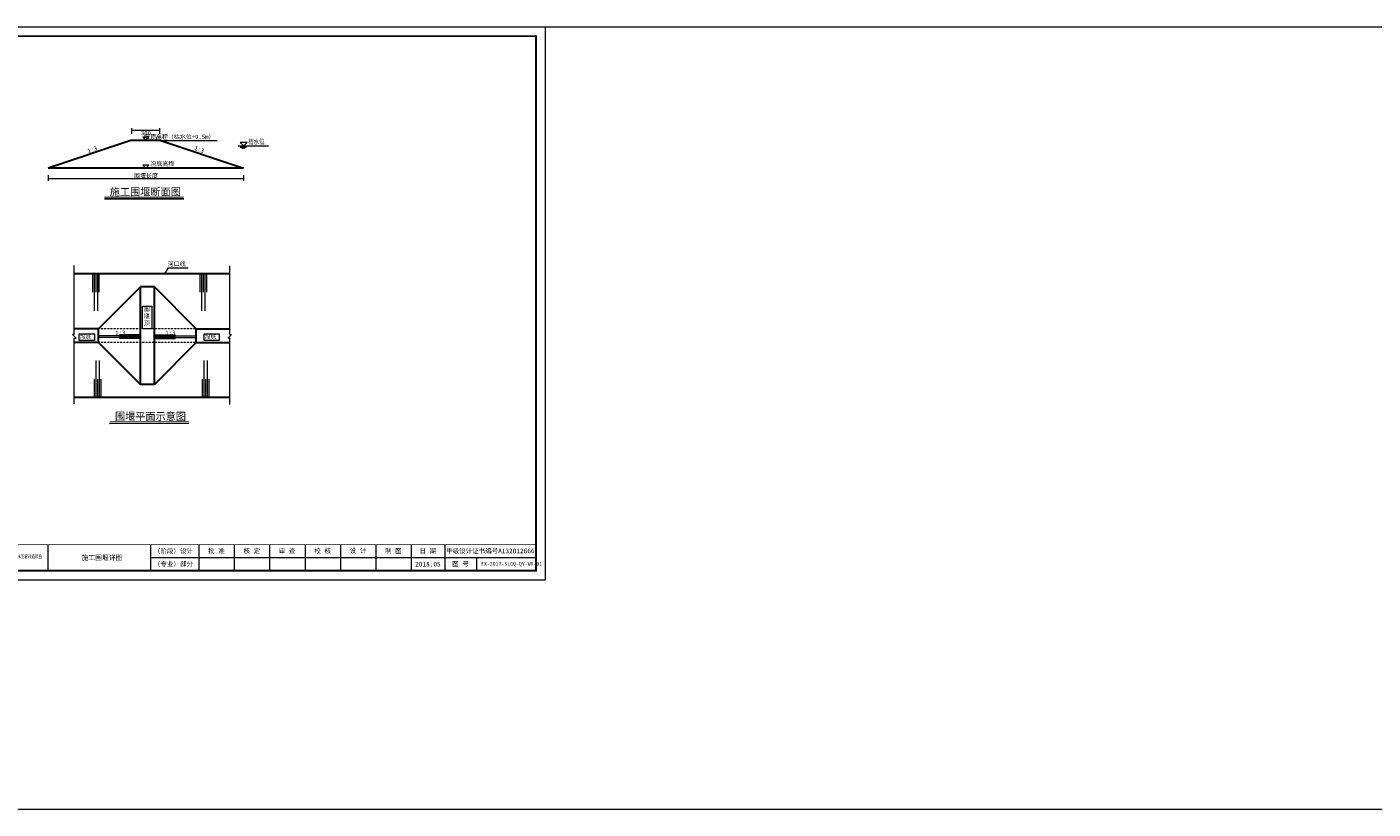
# Model space of a CAD drawing. Extents: x -27255 to 1448651, y 31034 to 8081248.
# Tile 25 of 198: x 583931 to 584654, y 3855111 to 3855531. Entities that reach past the tile are written whole.
import ezdxf
from ezdxf.enums import TextEntityAlignment as Align

# ---------------------------------------------------------------- set-up
doc = ezdxf.new("R2010")
doc.units = 0
doc.linetypes.add('HIDDEN2', pattern=[0.1875, 0.125, -0.0625])
doc.layers.get('0').update_dxf_attribs({"linetype": 'CONTINUOUS'})
for name, color, linetype, lineweight in [('0.09标注线', 3, 'CONTINUOUS', 9), ('0.13文字', 3, 'CONTINUOUS', 13), ('0.15虚线', 1, 'HIDDEN2', 15), ('0.30洋红', 6, 'CONTINUOUS', 30), ('图框', 7, 'CONTINUOUS', 20)]:
    doc.layers.add(name, color=color, linetype=linetype, lineweight=lineweight)
doc.styles.add('-仿宋_GB2312', font='FangSong_GB2312.ttf')
doc.styles.add('LYJFS', font='times.ttf', dxfattribs={"width": 0.7})
doc.styles.get("Standard").update_dxf_attribs({"font": 'rs.shx', "bigfont": 'hztxt.shx'})
doc.styles.add('仿宋', font='FangSong_GB2312.ttf', dxfattribs={"width": 0.7})
doc.styles.add('宋体', font='FangSong_GB2312.ttf')
doc.dimstyles.get("Standard").update_dxf_attribs({"dimtxt": 0.18, "dimasz": 0.18, "dimexe": 0.18, "dimexo": 0.0625, "dimgap": 0.09, "dimtad": 0, "dimtih": 1, "dimtoh": 1, "dimdec": 4, "dimzin": 0, "dimdsep": 46, "dimtxsty": 'Standard', "dimcen": 0.09, "dimadec": 0, "dimazin": 0, "dimtfac": 1, "dimtdec": 4, "dimtofl": 0, "dimtmove": 0, "dimatfit": 3, "dimfxl": 1, "dimtolj": 1, "dimtzin": 0, "dimarcsym": 0})

# ---------------------------------------------------------------- blocks, each defined once
blk = doc.blocks.new('_ARCHTICK')
at = {"color": 0, "linetype": 'ByBlock', "const_width": 0.15}
blk.add_lwpolyline([(-0.5, -0.5), (0.5, 0.5)], dxfattribs=at)
blk = doc.blocks.new('d4trtg')
h = blk.add_hatch(color=152)
h.dxf.hatch_style = 1
h.paths.add_polyline_path([(654246.3, 3899725.4, 1), (654149.5, 3899725.4, 1)])
h.paths.add_polyline_path([(654244.7, 3899725.4, 1), (654151.1, 3899725.4, 1)], flags=16)
h = blk.add_hatch(color=152)
h.dxf.hatch_style = 1
edge = h.paths.add_edge_path()
edge.add_arc((654216.7, 3899701.1), 14.6, 43.31771, 70.37004)
edge.add_arc((654202.9, 3899662.4), 55.7, 70.37004, 84.52855)
edge.add_arc((654197.1, 3899601.1), 117.3, 84.52855, 95.17747)
edge.add_arc((654198.5, 3899704.1), 18.3, 111.79657, 130.9174, ccw=False)
edge.add_arc((654217.4, 3899656.7), 69.4, 98.84275, 111.79657, ccw=False)
edge.add_arc((654228.1, 3899588.1), 138.8, 95.21037, 98.84275, ccw=False)
edge.add_ellipse((654197.9, 3899728.3), major_axis=(-17.8, 0), ratio=0.877698, start_angle=172.65386, end_angle=176.91299)
edge.add_arc((654213.8, 3899625), 102.6, 88.99993, 98.52267)
edge.add_arc((654209.9, 3899651.2), 76, 98.52267, 116.8491)
edge.add_arc((654181.1, 3899708), 12.3, 116.8491, 139.29007)
edge.add_arc((654173.3, 3899714.8), 1.96, 139.29007, 263.05064)
edge.add_arc((654175.1, 3899729.8), 17.1, 263.05064, 272.13625)
edge.add_arc((654186.8, 3899416.6), 296.4, 88.46269, 92.13625, ccw=False)
edge.add_arc((654193.4, 3899661.8), 51, 68.07114, 88.46269, ccw=False)
edge.add_arc((654234.5, 3899496.1), 214.2, 95.91294, 98.79522)
edge.add_arc((654220.8, 3899584.5), 124.7, 98.79522, 117.84967)
edge.add_arc((654806.2, 3897318.9), 2461.6, 104.77039, 105.15791, ccw=False)
edge.add_line((654178.6, 3899699.1), (654170.6, 3899695.8))
edge.add_arc((654384.3, 3898723.5), 995.6, 100.90627, 102.39834, ccw=False)
edge.add_line((654196, 3899701.1), (654189.9, 3899699.2))
edge.add_arc((654166.8, 3899985.3), 287, 274.61776, 279.69444)
edge.add_arc((654207.4, 3899747.5), 45.8, 279.69444, 287.61193)
edge.add_arc((654216.2, 3899719.6), 16.5, 287.61193, 311.5141)
edge.add_arc((654225.4, 3899709.3), 2.75, 311.5141, 403.31771)
edge = h.paths.add_edge_path()
edge.add_arc((654242.1, 3899736.8), 20.7, 138.9742, 204.11809, ccw=False)
edge.add_line((654226.5, 3899750.4), (654209.6, 3899750.4))
edge.add_line((654209.6, 3899750.4), (654209.6, 3899756.2))
edge.add_line((654209.6, 3899756.2), (654186.2, 3899756.2))
edge.add_line((654186.2, 3899756.2), (654186.2, 3899750.4))
edge.add_line((654186.2, 3899750.4), (654169.3, 3899750.4))
edge.add_arc((654153.7, 3899736.8), 20.7, -24.11809, 41.0258, ccw=False)
edge.add_arc((654138.3, 3899743.7), 37.5, 314.34412, 335.88191, ccw=False)
edge.add_arc((654157.8, 3899747.2), 31.1, 282.38773, 290.14658)
edge.add_arc((654127.2, 3899830.8), 120.1, 290.14658, 296.64952)
edge.add_ellipse((654197.9, 3899728.3), major_axis=(-17.8, 0), ratio=0.877698, start_angle=176.91299, end_angle=378.37474, ccw=False)
edge.add_ellipse((654197.9, 3899728.3), major_axis=(-17.8, 0), ratio=0.877698, start_angle=172.65386, end_angle=176.91299, ccw=False)
edge.add_ellipse((654197.9, 3899728.3), major_axis=(-17.8, 0), ratio=0.877698, start_angle=161.62526, end_angle=172.65386, ccw=False)
edge.add_arc((654268.6, 3899830.8), 120.1, 243.35048, 249.85342)
edge.add_arc((654238, 3899747.2), 31.1, 249.85342, 257.61227)
edge.add_arc((654257.5, 3899743.7), 37.5, 204.11809, 225.65588, ccw=False)
at = {"lineweight": 0}
for p, q in [((653868.4, 3899605.3), (653868.4, 3902577.3)), ((653868.4, 3902577.3), (658071.2, 3902577.3)), ((658071.2, 3902577.3), (658071.2, 3899605.3)), ((658021.2, 3899725.4), (655949.8, 3899725.4)), ((658071.2, 3899605.3), (653868.4, 3899605.3))]:
    blk.add_line(p, q, dxfattribs=at)
for p, q in [((654118.6, 3902527.3), (653938.4, 3902527.3)), ((653938.4, 3902527.3), (653938.4, 3901506.6)), ((653998.5, 3902527.3), (653998.5, 3901506.6)), ((654058.5, 3902527.3), (654058.5, 3901506.6)), ((654118.6, 3902357.2), (653938.4, 3902357.2)), ((654118.6, 3902187.1), (653938.4, 3902187.1)), ((654118.6, 3902017), (653938.4, 3902017)), ((654118.6, 3901846.8), (653938.4, 3901846.8)), ((654118.6, 3901676.7), (653938.4, 3901676.7)), ((654118.6, 3901506.6), (653938.4, 3901506.6)), ((655049.2, 3899795.5), (655049.2, 3899655.4)), ((655399.4, 3899795.5), (655399.4, 3899655.4)), ((655949.8, 3899795.5), (655949.8, 3899655.4)), ((656210, 3899795.5), (656210, 3899655.4)), ((656400.1, 3899795.5), (656400.1, 3899655.4)), ((656590.2, 3899795.5), (656590.2, 3899655.4)), ((656780.4, 3899795.5), (656780.4, 3899655.4)), ((656970.5, 3899795.5), (656970.5, 3899655.4)), ((657160.6, 3899795.5), (657160.6, 3899655.4)), ((657350.8, 3899795.5), (657350.8, 3899655.4)), ((657530.9, 3899795.5), (657530.9, 3899655.4)), ((657701, 3899725.4), (657701, 3899655.4))]:
    blk.add_line(p, q)
at = {"lineweight": 0, "const_width": 10}
blk.add_lwpolyline([(654118.6, 3902527.3), (658021.2, 3902527.3), (658021.2, 3899655.4), (654118.6, 3899655.4)], close=True, dxfattribs=at)
at = {"lineweight": 0, "const_width": 4}
blk.add_lwpolyline([(658021.2, 3899795.5), (654118.6, 3899795.5)], dxfattribs=at)
at = {"color": 152}
for points in [[(654215.6, 3899727.5, 0.041575), (654198.6, 3899726.4, 0.080135), (654175.6, 3899719, 0.098231), (654171.8, 3899716.1, 0.59944), (654173, 3899712.9, 0.039664), (654175.8, 3899712.7, -0.01603), (654194.8, 3899712.8, -0.08921), (654212.4, 3899709.2, 0.012577), (654201.8, 3899707.8, 0.083333), (654162.5, 3899694.8, -0.001691), (654178.6, 3899699.1), (654170.6, 3899695.8, -0.00651), (654196, 3899701.1), (654189.9, 3899699.2, 0.022155), (654215.1, 3899702.4, 0.03456), (654221.2, 3899703.9, 0.104673), (654227.2, 3899707.2, 0.423464), (654227.4, 3899711.2, 0.118589), (654221.6, 3899714.9, 0.061857), (654208.2, 3899717.9, 0.046498), (654186.5, 3899718, -0.083624), (654191.7, 3899721.1, -0.056582), (654206.8, 3899725.3, -0.015851), (654215.5, 3899726.3)], [(654181.1, 3899723.4, -0.028382), (654168.5, 3899718, -0.033867), (654164.5, 3899716.8, 0.094254), (654172.5, 3899728.3, 0.292155), (654169.3, 3899750.4), (654186.2, 3899750.4), (654186.2, 3899756.2), (654209.6, 3899756.2), (654209.6, 3899750.4), (654226.5, 3899750.4, 0.292155), (654223.3, 3899728.3, 0.094254), (654231.3, 3899716.8, -0.033867), (654227.2, 3899718, -0.028382), (654214.7, 3899723.4)]]:
    blk.add_lwpolyline(points, format="xyb", dxfattribs=at)
for radius in [48.4, 46.8]:
    blk.add_circle((654197.9, 3899725.4), radius, dxfattribs=at)
blk.add_arc((654217.4, 3899656.7), 69.4, 98.84275, 111.79657, dxfattribs=at)
for start_param, end_param in [(2.820893, 6.603885), (3.013378, 3.087714)]:
    blk.add_ellipse((654197.9, 3899728.3), major_axis=(-17.8, 0), ratio=0.877698, start_param=start_param, end_param=end_param, dxfattribs=at)
at = {"style": '宋体'}
for s, height, width, p in [('江苏省水利勘测设计研究院有限公司', 37.525, 0.9, (654640.2, 3899742.9)), ('Jiangsu Surveying and Design Institute of Water Resources Co., Ltd.', 20.014, 0.8, (654638.5, 3899695.5)), ('丰县四联河灌区节水配套改造项目', 18.012, 0.75, (655225.5, 3899732.3))]:
    blk.add_text(s, height=height, dxfattribs=dict(at, width=width)).set_placement(p, align=Align.MIDDLE)
at = {"style": 'LYJFS'}
for s, p in [('（阶段）', (656038.2, 3899760.4)), ('（专业）', (656038.2, 3899690.4))]:
    blk.add_text(s, height=25.02, dxfattribs=at).set_placement(p, align=Align.MIDDLE_CENTER)
at = {"style": '仿宋'}
blk.add_text('2018.05', height=25.02, dxfattribs=at).set_placement((657440.8, 3899690.4), align=Align.MIDDLE)
at = {"rotation": 90}
for s, insert, char_height, attachment_point, style in [('日 期', (653968.5, 3901931.9), 25.02, 5, '宋体'), ('会签者', (653968.5, 3901761.8), 25.02, 5, '宋体'), ('会签专业', (653968.5, 3901591.7), 25.02, 5, '宋体'), ('江苏省水利勘测设计研究院有限公司\\P地址：扬州市吉安路209号吉安大厦1号楼  邮编：225127\\P电话：0514-87860116  传真：0514-87889101\\P声明：未经授权，不得翻印、传播或它用。', (654101.5, 3899654.5), 20.014, 7, '仿宋')]:
    blk.add_mtext(s, dxfattribs=dict(at, insert=insert, char_height=char_height, attachment_point=attachment_point, style=style))
at = {"attachment_point": 5, "style": '宋体'}
for s, insert, char_height in [('设计', (656144, 3899760.4), 25.02), ('批 准', (656305, 3899760.4), 25.02), ('核 定', (656494.6, 3899760.2), 25.02), ('审 查', (656684.6, 3899760.2), 25.02), ('校 核', (656875.1, 3899760.9), 25.02), ('设 计', (657065.3, 3899761.4), 25.02), ('制 图', (657254.9, 3899760.2), 25.02), ('日 期', (657440.8, 3899760.4), 25.02), ('甲级设计证书编号A132012666', (657776, 3899760.4), 25.017), ('部分', (656144, 3899690.4), 25.02), ('图 号', (657615.9, 3899690.4), 25.02)]:
    blk.add_mtext(s, dxfattribs=dict(at, insert=insert, char_height=char_height))

msp = doc.modelspace()

# ---------------------------------------------------------------- linework, layer by layer
at = {"color": 7}
for p, q in [((583972.655, 3855439.01223), (584015.31755, 3855439.03217)), ((583975.44412, 3855318.42597), (584018.10667, 3855318.44591))]:
    msp.add_line(p, q, dxfattribs=at)
at = {"color": 3, "lineweight": 9}
for p, q in [((583956.50164, 3855366.12957), (583956.50164, 3855403.30001)), ((584005.03957, 3855398.79936), (584007.0165, 3855401.98318)), ((584007.0165, 3855401.98318), (584017.70768, 3855401.98318)), ((584039.98977, 3855366.12957), (584039.98977, 3855403.10992)), ((583966.1984, 3855398.79936), (583966.1984, 3855388.85777)), ((583967.08726, 3855398.79936), (583967.08726, 3855378.91619)), ((583967.97612, 3855398.79936), (583967.97612, 3855388.85777)), ((583968.86498, 3855398.79936), (583968.86498, 3855378.91619)), ((583969.75385, 3855398.79936), (583969.75385, 3855388.85777)), ((584023.90069, 3855398.79936), (584023.90069, 3855388.85777)), ((584024.78955, 3855398.79936), (584024.78955, 3855378.91619)), ((584025.67841, 3855398.79936), (584025.67841, 3855388.85777)), ((584026.56728, 3855398.79936), (584026.56728, 3855378.91619)), ((584027.45614, 3855398.79936), (584027.45614, 3855388.85777)), ((583956.50164, 3855366.12957), (583955.50164, 3855366.12957)), ((583957.50164, 3855364.12957), (583955.50164, 3855366.12957)), ((583992.02354, 3855365.54936), (583969.52354, 3855365.54936)), ((583992.02354, 3855366.063), (583980.77354, 3855366.063)), ((583999.52354, 3855366.063), (584010.77354, 3855366.063)), ((583999.52354, 3855365.54936), (584022.02354, 3855365.54936)), ((584038.98977, 3855364.12957), (584040.98977, 3855366.12957)), ((584039.98977, 3855366.12957), (584040.98977, 3855366.12957)), ((583956.50164, 3855328.93653), (583956.50164, 3855364.12957)), ((583956.50164, 3855364.12957), (583957.50164, 3855364.12957)), ((583992.02354, 3855364.52208), (583969.52354, 3855364.52208)), ((583992.02354, 3855365.03572), (583980.77354, 3855365.03572)), ((583992.02354, 3855364.00844), (583980.77354, 3855364.00844)), ((583999.52354, 3855365.03572), (584010.77354, 3855365.03572)), ((583999.52354, 3855364.52208), (584022.02354, 3855364.52208)), ((583999.52354, 3855364.00844), (584010.77354, 3855364.00844)), ((584039.98977, 3855364.12957), (584038.98977, 3855364.12957)), ((584039.98977, 3855328.55635), (584039.98977, 3855364.12957)), ((583968.22512, 3855332.29936), (583968.22512, 3855352.18252)), ((583970.00285, 3855332.29936), (583970.00285, 3855352.18252)), ((584026.25275, 3855332.29936), (584026.25275, 3855352.18252)), ((584028.03048, 3855332.29936), (584028.03048, 3855352.18252)), ((583967.33626, 3855332.29936), (583967.33626, 3855342.24094)), ((583969.11399, 3855332.29936), (583969.11399, 3855342.24094)), ((583970.89171, 3855332.29936), (583970.89171, 3855342.24094)), ((584025.36389, 3855332.29936), (584025.36389, 3855342.24094)), ((584027.14162, 3855332.29936), (584027.14162, 3855342.24094)), ((584028.91934, 3855332.29936), (584028.91934, 3855342.24094))]:
    msp.add_line(p, q, dxfattribs=at)
at = {"color": 7, "const_width": 0.4608}
for points in [[(583972.655, 3855439.93481), (584015.26725, 3855439.93481)], [(583975.44412, 3855319.34855), (584018.05636, 3855319.34855)]]:
    msp.add_lwpolyline(points, dxfattribs=at)
at = {"color": 3, "lineweight": 9}
for points in [[(583959.08671, 3855366.50142), (583967.26284, 3855366.50142), (583967.26284, 3855362.95898), (583959.08671, 3855362.95898)], [(584026.18387, 3855366.50142), (584034.36, 3855366.50142), (584034.36, 3855362.95898), (584026.18387, 3855362.95898)]]:
    msp.add_lwpolyline(points, close=True, dxfattribs=at)
at = {"layer": '0.09标注线', "color": 7}
for p, q in [((583993.34384, 3855472.18529), (583994.94779, 3855470.58135)), ((583996.55173, 3855472.18529), (583993.34384, 3855472.18529)), ((583994.94779, 3855470.58135), (583996.55173, 3855472.18529)), ((583993.34384, 3855457.18529), (583994.94779, 3855455.58135)), ((583996.55173, 3855457.18529), (583993.34384, 3855457.18529)), ((583994.94779, 3855455.58135), (583996.55173, 3855457.18529))]:
    msp.add_line(p, q, dxfattribs=at)
at = {"layer": '0.09标注线'}
for p, q in [((584044.53919, 3855467.48511, -5.8678), (584060.84443, 3855467.48511, -5.8678)), ((584045.66215, 3855466.83676, -5.8678), (584049.07986, 3855466.83676, -5.8678)), ((584047.48176, 3855467.48511, -5.8678), (584045.67376, 3855469.29311, -5.8678)), ((584049.28976, 3855469.29311, -5.8678), (584045.67376, 3855469.29311, -5.8678)), ((584049.28976, 3855469.29311, -5.8678), (584047.48176, 3855467.48511, -5.8678)), ((584046.55609, 3855466.31438, -5.8678), (584047.37101, 3855466.31438, -5.8678)), ((584048.18593, 3855466.31438, -5.8678), (584047.37101, 3855466.31438, -5.8678))]:
    msp.add_line(p, q, dxfattribs=at)
at = {"layer": '0.13文字', "linetype": 'Continuous', "lineweight": 13}
for p, q in [((580415.31934, 3855531.44199), (587865.89025, 3855531.44199)), ((580415.31934, 3855111.18), (587865.89025, 3855111.18))]:
    msp.add_line(p, q, dxfattribs=at)
at = {"layer": '0.13文字', "lineweight": 13}
msp.add_line((584002.69203, 3855470.49993), (584033.20131, 3855470.49993), dxfattribs=at)
msp.add_lwpolyline([(583993.18488, 3855381.41444), (583998.11843, 3855381.41444), (583998.11843, 3855369.29936), (583993.18488, 3855369.29936)], close=True, dxfattribs=at)
at = {"layer": '0.15虚线', "color": 7, "ltscale": 0.0005}
for p, q in [((584022.02354, 3855369.29936), (583969.52354, 3855369.29936)), ((584022.02354, 3855361.79936), (583969.52354, 3855361.79936))]:
    msp.add_line(p, q, dxfattribs=at)
at = {"layer": '0.30洋红', "color": 7}
for p, q in [((583987.44779, 3855470.58135), (583942.44779, 3855455.58135)), ((583987.44779, 3855470.58135), (584002.44779, 3855470.58135)), ((584002.44779, 3855470.58135), (584047.44779, 3855455.58135)), ((584047.44779, 3855455.58135), (583942.44779, 3855455.58135)), ((584039.98977, 3855398.79936), (583956.50164, 3855398.79936)), ((583969.52354, 3855369.29936), (583992.02354, 3855391.79936)), ((583999.52354, 3855391.79936), (583992.02354, 3855391.79936)), ((583992.02354, 3855339.29936), (583992.02354, 3855391.79936)), ((583999.52354, 3855339.29936), (583999.52354, 3855391.79936)), ((583999.52354, 3855391.79936), (584022.02354, 3855369.29936)), ((583969.52354, 3855369.29936), (583956.50164, 3855369.29936)), ((583969.52354, 3855361.79936), (583969.52354, 3855369.29936)), ((584022.02354, 3855361.79936), (584022.02354, 3855369.29936)), ((584022.02354, 3855369.29936), (584039.98977, 3855369.29936)), ((583969.52354, 3855361.79936), (583956.50164, 3855361.79936)), ((583969.52354, 3855361.79936), (583992.02354, 3855339.29936)), ((584022.02354, 3855361.79936), (583999.52354, 3855339.29936)), ((584022.02354, 3855361.79936), (584039.98977, 3855361.79936)), ((583999.52354, 3855339.29936), (583992.02354, 3855339.29936)), ((584039.98977, 3855332.29936), (583956.50164, 3855332.29936))]:
    msp.add_line(p, q, dxfattribs=at)

# ---------------------------------------------------------------- block references
at = {"layer": '图框', "xscale": 0.09999999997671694, "yscale": 0.1000000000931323, "zscale": 0.1}
msp.add_blockref('d4trtg', (518402.39969, 3465273.70801), dxfattribs=at)

# ---------------------------------------------------------------- texts
at = {"layer": '0.09标注线', "style": '-仿宋_GB2312', "width": 0.8}
msp.add_text('枯水位', height=2.599, dxfattribs=at).set_placement((584049.95497, 3855468.53383, -5.8678))
at = {"layer": '0.09标注线', "color": 1, "char_height": 2.3, "attachment_point": 3, "style": '-仿宋_GB2312'}
for s, insert, width in [('堰顶高程（枯水位+0.5m）', (584031.82234, 3855473.55831), 50.0631538), ('沟底高程', (584010.2381, 3855459.12226), 16.7755678), ('河口线', (584016.34755, 3855405.25633), 16.665738), ('围\\P堰\\P顶', (583997.02818, 3855381.08984), 10.7129628), ('沟底', (583965.74507, 3855366.38899), 20.9095615), ('1:3', (583983.88978, 3855368.30681), 2.3), ('1:3', (584010.8164, 3855368.30681), 2.3), ('沟底', (584032.84222, 3855366.38899), 20.9095615)]:
    msp.add_mtext(s, dxfattribs=dict(at, insert=insert, width=width))
at = {"layer": '0.09标注线', "color": 7, "char_height": 2.3, "width": 2.3, "style": '-仿宋_GB2312'}
for insert, attachment_point, rotation in [((583968.3461, 3855467.61493), 3, 19.59357117), ((584021.54947, 3855467.61493), 1, 340.40642883)]:
    msp.add_mtext('1:3', dxfattribs=dict(at, insert=insert, attachment_point=attachment_point, rotation=rotation))
at = {"layer": '0.13文字', "color": 7, "style": '-仿宋_GB2312'}
for s, p in [('施工围堰断面图', (583994.64401, 3855442.91827)), ('围堰平面示意图', (583997.43313, 3855322.33201))]:
    msp.add_text(s, height=4, dxfattribs=at).set_placement(p, align=Align.MIDDLE)
at = {"layer": '0.13文字', "linetype": 'Continuous', "lineweight": 13, "width": 66.6610925, "attachment_point": 1, "style": 'LYJFS'}
for s, insert, char_height in [('{\\fFangSong_GB2312|b0|i0|c134|p49;\\W1;     施工围堰详图}', (583950.26906, 3855247.57563), 2.6), ('{\\fFangSong_GB2312|b0|i0|c134|p49;\\W1;\\C7;     FX-2017-SLGQ-QY-WY-01}', (584167.20137, 3855243.97699), 2)]:
    msp.add_mtext(s, dxfattribs=dict(at, insert=insert, char_height=char_height))

# ---------------------------------------------------------------- dimensions: what is measured, and where the dimension line sits
at = {"layer": '0.13文字', "lineweight": 13}
msp.add_linear_dim(base=(583987.44779, 3855475.78416), p1=(584002.44779, 3855470.58135), p2=(583987.44779, 3855470.58135), dimstyle='Standard', override={"dimtxt": 2.3, "dimasz": 1, "dimexe": 1.25, "dimexo": 1.5, "dimgap": 0.2, "dimtad": 1, "dimtih": 0, "dimtoh": 0, "dimdec": 0, "dimlfac": 20, "dimtxsty": '-仿宋_GB2312', "dimblk": 'ARCHTICK', "dimtdec": 0, "dimtix": 1, "dimtofl": 1, "dimtmove": 2, "dimfxl": 1.7, "dimfxlon": 1, "dimlwd": 9, "dimlwe": 9}, dxfattribs=at).render()
msp.add_linear_dim(base=(584047.44779, 3855450.00028), p1=(583942.44779, 3855455.58135), p2=(584047.44779, 3855455.58135), text='围堰长度', dimstyle='Standard', override={"dimtxt": 2.3, "dimasz": 1, "dimexe": 1.25, "dimexo": 1.5, "dimgap": 0.2, "dimtad": 1, "dimtih": 0, "dimtoh": 0, "dimdec": 0, "dimlfac": 20, "dimtxsty": '-仿宋_GB2312', "dimblk": 'ARCHTICK', "dimtdec": 0, "dimtix": 1, "dimtofl": 1, "dimtmove": 2, "dimfxl": 1.7, "dimfxlon": 1, "dimlwd": 9, "dimlwe": 9}, dxfattribs=at).render()

doc.saveas('drawing.dxf')
